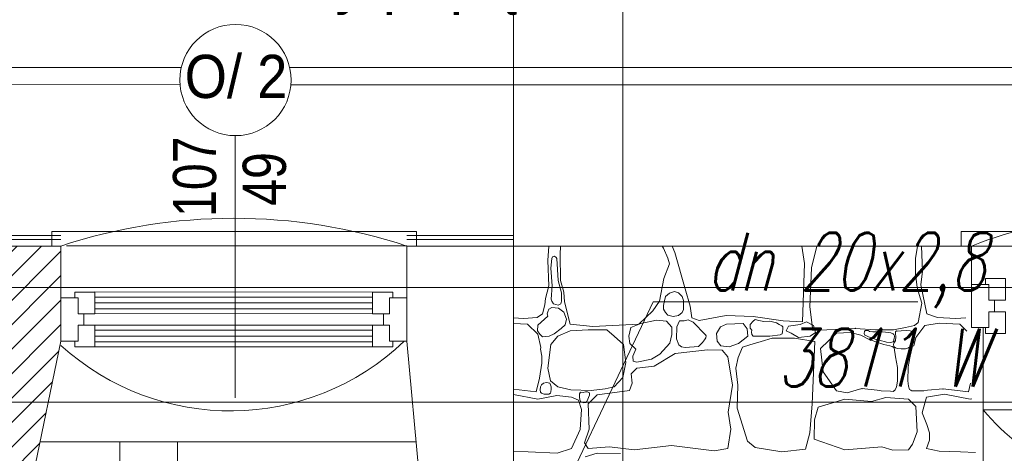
# Model space of a CAD drawing. Header units: millimetres. Extents: x -573548 to 674770, y -210017 to -47794.
# Tile 100 of 234: x 92704 to 96121, y -93597 to -92092. Entities that reach past the tile are written whole.
import ezdxf
from ezdxf import colors
from ezdxf.entities.mleader import LeaderData, LeaderLine
from ezdxf.enums import TextEntityAlignment as Align
from ezdxf.math import Vec2, Vec3

# ---------------------------------------------------------------- set-up
doc = ezdxf.new("R2010")
doc.units = ezdxf.units.MM
for name, color, linetype, lineweight in [('A.02 RZUT PIWNICY_is$0$_HATCH_Nr_pióra__18', 8, 'Continuous', 9), ('A.02 RZUT PIWNICY_is$0$detalokna_Nr_pióra__2', 8, 'Continuous', 9), ('A.02 RZUT PIWNICY_is$0$detalokna_Nr_pióra__8', 8, 'Continuous', 9), ('A.02 RZUT PIWNICY_is$0$HATCH_Nr_pióra__18', 8, 'Continuous', 9), ('A.02 RZUT PIWNICY_is$0$linia nadproza_Nr_pióra__1', 8, 'Continuous', 9), ('A.02 RZUT PIWNICY_is$0$Nowe_A-OKNA-OPIS_Nr_pióra__59', 8, 'Continuous', 9), ('A.02 RZUT PIWNICY_is$0$Nowe_A_okno_Nr_pióra__59', 8, 'Continuous', 9), ('A.02 RZUT PIWNICY_is$0$OBRYS PARTERU#1_Nr_pióra__1', 8, 'Continuous', 9), ('A.02 RZUT PIWNICY_is$0$opaska_Nr_pióra__1', 8, 'Continuous', 9), ('A.02 RZUT PIWNICY_is$0$opisy inne_Nr_pióra__1', 8, 'Continuous', 9), ('A.02 RZUT PIWNICY_is$0$opisy inne_Nr_pióra__10', 8, 'Continuous', 9), ('A.02 RZUT PIWNICY_is$0$opisy inne_Nr_pióra__250', 8, 'Continuous', 9), ('A.02 RZUT PIWNICY_is$0$strop_cieniej_Nr_pióra__1', 8, 'Continuous', 9), ('A.02 RZUT PIWNICY_is$0$strop_Nr_pióra__1', 8, 'Continuous', 9), ('A.02 RZUT PIWNICY_is$0$Structural - Bearing_Nr_pióra__21', 8, 'Continuous', 9), ('A.02 RZUT PIWNICY_is$0$Structural - Grid', 8, 'Continuous', 9), ('A.02 RZUT PIWNICY_is$0$Structural - Grid_Nr_pióra__17', 8, 'Continuous', 9), ('GB - OPISY', 7, 'Continuous', 13)]:
    doc.layers.add(name, color=color, linetype=linetype, lineweight=lineweight)
doc.styles.add('A.02 RZUT PIWNICY_is$0$STYL_AUTOMATYCZNY_1', font='arial.ttf')
doc.styles.add('A.02 RZUT PIWNICY_is$0$STYL_AUTOMATYCZNY_4', font='arial.ttf', dxfattribs={"width": 0.8})
doc.styles.add('A.02 RZUT PIWNICY_is$0$STYL_AUTOMATYCZNY_6', font='arial.ttf', dxfattribs={"width": 0.9})
doc.styles.add('JOLA_S', font='romans.shx', dxfattribs={"width": 0.7, "oblique": 15})

# ---------------------------------------------------------------- blocks, each defined once
blk = doc.blocks.new('*X48648')
at = {"layer": 'A.02 RZUT PIWNICY_is$0$_HATCH_Nr_pióra__18'}
for p, q in [((95106.7, -92927.9), (95109.9, -92877.8)), ((95150.9, -92877.8), (95149.3, -92907.6)), ((95508.4, -92885.8), (95503.2, -92877.8)), ((95522.8, -92919.6), (95508.4, -92885.8)), ((95538.2, -92877.8), (95547.4, -92900.6)), ((95998, -92938.2), (95988.7, -92877.8)), ((96040.2, -92877.8), (96022.4, -92953.8)), ((96383, -92921.3), (96389.9, -92877.8)), ((96403.5, -92877.8), (96406.9, -92965.4)), ((95120.4, -92921.3), (95117.3, -92954.9)), ((95123.5, -92915.4), (95120.4, -92921.3)), ((95130.1, -92913.1), (95123.5, -92915.4)), ((95136.4, -92917.3), (95130.1, -92913.1)), ((95138.1, -92921.3), (95136.4, -92917.3)), ((95143.4, -92997), (95138.1, -92921.3)), ((95149.3, -92907.6), (95151.3, -92998)), ((95528.6, -92939.4), (95522.8, -92919.6)), ((95547.4, -92900.6), (95583.1, -93026.9)), ((96382.1, -92975.5), (96383, -92921.3)), ((95110, -93015.4), (95106.7, -92927.9)), ((95117.3, -92954.9), (95121.9, -93015.7)), ((95509.6, -92990.2), (95528.6, -92939.4)), ((95990.1, -93140.9), (95998, -92938.2)), ((96022.4, -92953.8), (96015.9, -93089.4)), ((95493.9, -93069.5), (95509.6, -92990.2)), ((96388.5, -93020.8), (96382.1, -92975.5)), ((96406.9, -92965.4), (96401.2, -93012.9)), ((95098.9, -93060.4), (95110, -93015.4)), ((95121.9, -93015.7), (95118.3, -93061.7)), ((95154.7, -93040.4), (95143.4, -92997)), ((95151.3, -92998), (95162.5, -93037.7)), ((96395.5, -93046.1), (96388.5, -93020.8)), ((96401.2, -93012.9), (96422.2, -93112.8)), ((95154.5, -93069.5), (95154.7, -93040.4)), ((95162.5, -93037.7), (95164.5, -93071.9)), ((95514.8, -93053), (95510.1, -93072.5)), ((95529.4, -93041.1), (95514.8, -93053)), ((95546.4, -93036.2), (95529.4, -93041.1)), ((95560.2, -93040.4), (95546.4, -93036.2)), ((95573.5, -93053), (95560.2, -93040.4)), ((95577.3, -93067.4), (95573.5, -93053)), ((95583.1, -93026.9), (95600.4, -93086.4)), ((96404.4, -93076.1), (96395.5, -93046.1)), ((95088.2, -93112.8), (95096.8, -93081.8)), ((95096.8, -93081.8), (95098.9, -93060.4)), ((95120.4, -93090.7), (95110.3, -93097.2)), ((95118.3, -93061.7), (95120.4, -93069.5)), ((95120.4, -93069.5), (95126.5, -93078)), ((95132.7, -93092.2), (95120.4, -93090.7)), ((95126.5, -93078), (95143.1, -93083.2)), ((95144.4, -93094), (95132.7, -93092.2)), ((95143.1, -93083.2), (95151.6, -93078.8)), ((95162.8, -93107.9), (95144.4, -93094)), ((95151.6, -93078.8), (95154.5, -93069.5)), ((95164.5, -93071.9), (95184.3, -93149.1)), ((95471.6, -93102.9), (95493.9, -93069.5)), ((95508.2, -93084.6), (95508, -93097.1)), ((95510.1, -93072.5), (95508.2, -93084.6)), ((95577.8, -93083), (95577.3, -93067.4)), ((95577.9, -93098), (95577.8, -93083)), ((95600.4, -93086.4), (95606.2, -93127.3)), ((96015.9, -93089.4), (96025.9, -93171.1)), ((96391.5, -93143.4), (96404.4, -93076.1)), ((94987.3, -93127.3), (95022.1, -93129.3)), ((95022.1, -93129.3), (95070, -93125.6)), ((95070, -93125.6), (95088.2, -93112.8)), ((95107.3, -93121.5), (95072.7, -93152.2)), ((95107.3, -93106.2), (95105, -93113.3)), ((95105, -93113.3), (95107.3, -93121.5)), ((95110.3, -93097.2), (95107.3, -93106.2)), ((95171.7, -93131.2), (95162.8, -93107.9)), ((95422.4, -93149.1), (95471.6, -93102.9)), ((95508, -93097.1), (95514.8, -93108.3)), ((95514.8, -93108.3), (95523.5, -93117.6)), ((95523.5, -93117.6), (95542.1, -93122.2)), ((95542.1, -93122.2), (95559.8, -93118.8)), ((95559.8, -93118.8), (95573.5, -93108.3)), ((95573.5, -93108.3), (95577.9, -93098)), ((95606.2, -93127.3), (95632.2, -93135.9)), ((95632.2, -93135.9), (95726.3, -93118.6)), ((95726.3, -93118.6), (95820, -93121.9)), ((95820, -93121.9), (95923.7, -93137.6)), ((96422.2, -93112.8), (96459.4, -93125.6)), ((96459.4, -93125.6), (96522.1, -93129.3)), ((96522.1, -93129.3), (96557.7, -93126.6)), ((94987.3, -93146.8), (95037, -93149.1)), ((95037, -93149.1), (95071.9, -93184.2)), ((95072.7, -93152.2), (95071.7, -93172.6)), ((95153.7, -93164.3), (95167, -93151.3)), ((95167, -93151.3), (95171.7, -93131.2)), ((95184.3, -93149.1), (95263.2, -93157.4)), ((95263.2, -93157.4), (95422.4, -93149.1)), ((95394.9, -93160.7), (95388.6, -93190.6)), ((95429.1, -93147.1), (95394.9, -93160.7)), ((95484, -93135.5), (95429.1, -93147.1)), ((95519.1, -93138.4), (95484, -93135.5)), ((95537.7, -93159.9), (95519.1, -93138.4)), ((95537.3, -93184.6), (95537.7, -93159.9)), ((95554.4, -93157.8), (95553.8, -93200.3)), ((95563.7, -93137.1), (95554.4, -93157.8)), ((95579.9, -93137.7), (95563.7, -93137.1)), ((95594.3, -93134), (95579.9, -93137.7)), ((95611.6, -93142.5), (95594.3, -93134)), ((95654.5, -93185.5), (95611.6, -93142.5)), ((95705.7, -93158.6), (95691.9, -93181)), ((95727.2, -93149.5), (95705.7, -93158.6)), ((95785, -93147.1), (95727.2, -93149.5)), ((95798.6, -93164.8), (95785, -93147.1)), ((95820, -93138.8), (95808.5, -93150.7)), ((95808.5, -93150.7), (95809.5, -93162.6)), ((95826, -93133.2), (95820, -93138.8)), ((95839, -93136.2), (95826, -93133.2)), ((95856.8, -93139.2), (95839, -93136.2)), ((95877, -93138.8), (95856.8, -93139.2)), ((95899.9, -93144.9), (95877, -93138.8)), ((95909.7, -93150.3), (95899.9, -93144.9)), ((95919, -93154.9), (95909.7, -93150.3)), ((95922.5, -93158.7), (95919, -93154.9)), ((95922.6, -93167.3), (95922.5, -93158.7)), ((95923.7, -93137.6), (95990.1, -93140.9)), ((95934.3, -93172.6), (95942.1, -93156.3)), ((95942.1, -93156.3), (95982.4, -93150.3)), ((95982.4, -93150.3), (96004.1, -93141.3)), ((96004.1, -93141.3), (96028.2, -93153.3)), ((96028.2, -93153.3), (96036, -93178)), ((96306.8, -93168.9), (96348.5, -93160.6)), ((96348.5, -93160.6), (96378.8, -93153.4)), ((96378.8, -93153.4), (96391.5, -93143.4)), ((96383.7, -93194.8), (96415.2, -93153.7)), ((96415.2, -93153.7), (96465.1, -93145.8)), ((96465.1, -93145.8), (96537, -93149.1)), ((96537, -93149.1), (96561, -93173.3)), ((95071.7, -93172.6), (95078.8, -93183.6)), ((95071.9, -93184.2), (95082.6, -93229.8)), ((95078.8, -93183.6), (95088.8, -93193)), ((95088.8, -93193), (95111.7, -93191.2)), ((95111.7, -93191.2), (95129.3, -93183.1)), ((95142.2, -93191.2), (95117.1, -93219.7)), ((95129.3, -93183.1), (95153.7, -93164.3)), ((95184.3, -93171.8), (95142.2, -93191.2)), ((95247.1, -93168.5), (95184.3, -93171.8)), ((95311.5, -93168.9), (95247.1, -93168.5)), ((95337.1, -93191.2), (95311.5, -93168.9)), ((95369.3, -93220.1), (95337.1, -93191.2)), ((95388.6, -93190.6), (95392, -93215.6)), ((95530.1, -93215.3), (95537.3, -93184.6)), ((95656.1, -93189.8), (95654.5, -93185.5)), ((95655.1, -93196.9), (95656.1, -93189.8)), ((95691.9, -93181), (95694.6, -93207.7)), ((95768.9, -93216.4), (95800.9, -93190.8)), ((95800.9, -93190.8), (95798.6, -93164.8)), ((95809.5, -93162.6), (95814.3, -93169.6)), ((95814.3, -93169.6), (95814.1, -93176.8)), ((95814.1, -93176.8), (95815, -93185.3)), ((95815, -93185.3), (95820, -93190.8)), ((95820, -93190.8), (95877, -93190.8)), ((95877, -93190.8), (95913.3, -93186.4)), ((95913.3, -93186.4), (95919.8, -93182)), ((95919.8, -93182), (95921.7, -93173.9)), ((95921.7, -93173.9), (95922.6, -93167.3)), ((95951.7, -93179.8), (95934.3, -93172.6)), ((95977, -93195.4), (95951.7, -93179.8)), ((96017.3, -93190.6), (95977, -93195.4)), ((96036, -93178), (96017.3, -93190.6)), ((96025.9, -93171.1), (96173.7, -93163.7)), ((96108.2, -93180.3), (96052.7, -93233.1)), ((96156.8, -93177.6), (96108.2, -93180.3)), ((96193.1, -93187.4), (96156.8, -93177.6)), ((96173.7, -93163.7), (96244, -93168.9)), ((96221.7, -93202.1), (96193.1, -93187.4)), ((96205.4, -93174.5), (96204.3, -93181.1)), ((96204.3, -93181.1), (96207.1, -93187.4)), ((96208.3, -93171.2), (96205.4, -93174.5)), ((96207.1, -93187.4), (96225.1, -93194.9)), ((96214.3, -93170.6), (96208.3, -93171.2)), ((96218.6, -93171.5), (96214.3, -93170.6)), ((96221.9, -93173), (96218.6, -93171.5)), ((96223.6, -93174.9), (96221.9, -93173)), ((96234.4, -93175.8), (96223.6, -93174.9)), ((96225.1, -93194.9), (96250.1, -93203)), ((96267.6, -93175.7), (96234.4, -93175.8)), ((96244, -93168.9), (96306.8, -93168.9)), ((96288.8, -93177.7), (96267.6, -93175.7)), ((96297.2, -93179), (96288.8, -93177.7)), ((96304.9, -93182.7), (96297.2, -93179)), ((96307.9, -93185.4), (96304.9, -93182.7)), ((96309.8, -93189.1), (96307.9, -93185.4)), ((96308.9, -93197.7), (96309.3, -93193.4)), ((96309.3, -93193.4), (96309.8, -93189.1)), ((96313.3, -93175.7), (96312.9, -93182)), ((96312.9, -93182), (96314.8, -93192.1)), ((96316.4, -93172.7), (96313.3, -93175.7)), ((96314.8, -93192.1), (96313.8, -93207)), ((96320.1, -93173.1), (96316.4, -93172.7)), ((96333.4, -93172.2), (96320.1, -93173.1)), ((96352, -93171.3), (96333.4, -93172.2)), ((96364.2, -93172.5), (96352, -93171.3)), ((96373.3, -93175.7), (96364.2, -93172.5)), ((96377.3, -93176.2), (96373.3, -93175.7)), ((96376, -93212.3), (96378.7, -93195.7)), ((96379.3, -93180.7), (96377.3, -93176.2)), ((96377.4, -93224.6), (96383.7, -93194.8)), ((96378.7, -93195.7), (96379.3, -93180.7)), ((95082.6, -93229.8), (95081.8, -93236.1)), ((95117.1, -93219.7), (95107.1, -93301.9)), ((95377.9, -93281.6), (95369.3, -93220.1)), ((95392, -93215.6), (95412.6, -93235.8)), ((95496, -93253.2), (95530.1, -93215.3)), ((95553.8, -93200.3), (95561.3, -93221.2)), ((95561.3, -93221.2), (95570.9, -93228.1)), ((95570.9, -93228.1), (95583.9, -93230.5)), ((95583.9, -93230.5), (95630.2, -93226)), ((95630.2, -93226), (95636.5, -93219)), ((95636.4, -93219.3), (95643.4, -93213.1)), ((95643.4, -93213.1), (95650.3, -93203.8)), ((95650.3, -93203.8), (95655.1, -93196.9)), ((95694.6, -93207.7), (95707.8, -93224.7)), ((95707.8, -93224.7), (95736.2, -93227.6)), ((95736.2, -93227.6), (95768.9, -93216.4)), ((95782, -93228.7), (95766.9, -93264.5)), ((95807.7, -93221), (95782, -93228.7)), ((95847.7, -93209.4), (95807.7, -93221)), ((95885.7, -93197.8), (95847.7, -93209.4)), ((95924.1, -93197.8), (95885.7, -93197.8)), ((95962.5, -93197.8), (95924.1, -93197.8)), ((96033.4, -93209.6), (95962.5, -93197.8)), ((96024, -93425.6), (96033.4, -93209.6)), ((96255, -93213.5), (96221.7, -93202.1)), ((96250.1, -93203), (96265.2, -93207.1)), ((96273.3, -93219.1), (96255, -93213.5)), ((96265.2, -93207.1), (96274.7, -93208.7)), ((96293.1, -93224.4), (96273.3, -93219.1)), ((96274.7, -93208.7), (96282.4, -93211.2)), ((96282.4, -93211.2), (96294.9, -93212.3)), ((96301.6, -93226), (96293.1, -93224.4)), ((96294.9, -93212.3), (96300.6, -93211.9)), ((96300.6, -93211.9), (96304.9, -93209.8)), ((96308.2, -93231.4), (96301.6, -93226)), ((96304.9, -93209.8), (96307, -93207.1)), ((96309, -93212.7), (96306.3, -93219.4)), ((96306.3, -93219.4), (96307.7, -93226.5)), ((96307, -93207.1), (96307.8, -93203.4)), ((96307.7, -93226.5), (96313.3, -93231.4)), ((96307.8, -93203.4), (96308.9, -93197.7)), ((96313.8, -93207), (96309, -93212.7)), ((96358, -93231.4), (96372, -93220.5)), ((96364.6, -93260.4), (96370.6, -93229.8)), ((96370.6, -93229.8), (96372.4, -93225.1)), ((96372, -93220.5), (96376, -93212.3)), ((96372.4, -93225.1), (96377.4, -93224.6)), ((95081.8, -93236.1), (95085.8, -93259.6)), ((95085.8, -93259.6), (95086.1, -93284.3)), ((95412.6, -93235.8), (95402.3, -93260.2)), ((95402.3, -93260.2), (95402.7, -93277.5)), ((95466.3, -93270.1), (95496, -93253.2)), ((95548.4, -93250.7), (95476.2, -93294.4)), ((95660.7, -93238.3), (95548.4, -93250.7)), ((95712.3, -93239.1), (95660.7, -93238.3)), ((95731.3, -93262.1), (95712.3, -93239.1)), ((95747.4, -93360.5), (95731.3, -93262.1)), ((95766.9, -93264.5), (95759.4, -93302.2)), ((96052.7, -93233.1), (96062.5, -93314.9)), ((96313.3, -93262.1), (96308.2, -93231.4)), ((96313.3, -93231.4), (96320.7, -93233.6)), ((96320, -93298.9), (96313.3, -93262.1)), ((96320.7, -93233.6), (96332.4, -93234.8)), ((96332.4, -93234.8), (96347.8, -93234.5)), ((96347.8, -93234.5), (96358, -93231.4)), ((96357, -93297), (96364.6, -93260.4)), ((95086.1, -93284.3), (95078.5, -93335.9)), ((95366.8, -93334.1), (95377.9, -93281.6)), ((95402.7, -93277.5), (95415.9, -93281.2)), ((95415.9, -93281.2), (95466.3, -93270.1)), ((95476.2, -93294.4), (95415.9, -93301.5)), ((96320, -93347), (96320, -93298.9)), ((96355.7, -93345.1), (96357, -93297)), ((95107.1, -93301.9), (95115.8, -93346)), ((95415.9, -93301.5), (95396.5, -93321.3)), ((95396.5, -93321.3), (95399.4, -93353.5)), ((95759.4, -93302.2), (95765.9, -93360.2)), ((96062.5, -93314.9), (96108.2, -93380.3)), ((95078.5, -93335.9), (95066.5, -93384.1)), ((95081, -93366.5), (95080.2, -93377.1)), ((95084.9, -93359.7), (95081, -93366.5)), ((95091.4, -93353.7), (95084.9, -93359.7)), ((95102.5, -93351.2), (95091.4, -93353.7)), ((95113.6, -93353.8), (95102.5, -93351.2)), ((95115.8, -93359.7), (95113.6, -93353.8)), ((95115.8, -93346), (95142.2, -93366.3)), ((95118.4, -93366), (95115.8, -93359.7)), ((95118.7, -93374.9), (95118.4, -93366)), ((95142.2, -93366.3), (95187.2, -93377)), ((95306.1, -93373.3), (95337.1, -93366.3)), ((95337.1, -93366.3), (95366.8, -93334.1)), ((95399.4, -93353.5), (95389.9, -93379.5)), ((95732.9, -93454.6), (95747.4, -93360.5)), ((95765.9, -93360.2), (95764.3, -93441)), ((96312.4, -93377), (96316.5, -93366.5)), ((96316.5, -93366.5), (96320, -93347)), ((96358.6, -93364.6), (96355.7, -93345.1)), ((96362.4, -93375.2), (96358.6, -93364.6)), ((96574, -93353.9), (96566.5, -93384.1)), ((95066.5, -93384.1), (94987.3, -93375.1)), ((94987.3, -93393), (95072.5, -93409.6)), ((95072.5, -93409.6), (95138.1, -93396)), ((95080.2, -93377.1), (95081.7, -93385.3)), ((95081.7, -93385.3), (95084.9, -93389)), ((95084.9, -93389), (95093.7, -93392)), ((95093.7, -93392), (95104.2, -93392.1)), ((95104.2, -93392.1), (95111, -93391.5)), ((95111, -93391.5), (95115.8, -93389)), ((95115.8, -93389), (95117.4, -93383.4)), ((95117.4, -93383.4), (95118.7, -93374.9)), ((95138.1, -93396), (95188.9, -93402.2)), ((95187.2, -93377), (95257, -93379.1)), ((95220.8, -93385.3), (95216.9, -93391)), ((95216.9, -93391), (95217.4, -93402.1)), ((95229.7, -93386), (95220.8, -93385.3)), ((95238.1, -93384.2), (95229.7, -93386)), ((95245, -93384.4), (95238.1, -93384.2)), ((95242, -93417), (95251.7, -93395.5)), ((95247.1, -93385.3), (95245, -93384.4)), ((95250.5, -93385.8), (95247.1, -93385.3)), ((95278.5, -93394.7), (95247.1, -93425.3)), ((95251.5, -93389.8), (95250.5, -93385.8)), ((95251.7, -93395.5), (95251.5, -93389.8)), ((95257, -93379.1), (95306.1, -93373.3)), ((95389.9, -93379.5), (95278.5, -93394.7)), ((96108.2, -93380.3), (96145.2, -93387.3)), ((96145.2, -93387.3), (96196.7, -93372.6)), ((96196.7, -93372.6), (96249.9, -93378.5)), ((96249.9, -93378.5), (96263.2, -93380.9)), ((96263.2, -93380.9), (96296.3, -93381.5)), ((96296.3, -93381.5), (96304.9, -93382.5)), ((96304.9, -93382.5), (96308.2, -93380.3)), ((96308.2, -93380.3), (96312.4, -93377)), ((96366.5, -93378.6), (96362.4, -93375.2)), ((96369.8, -93380.9), (96366.5, -93378.6)), ((96378.4, -93380.2), (96369.8, -93380.9)), ((96411.5, -93380.5), (96378.4, -93380.2)), ((96424.8, -93378.5), (96411.5, -93380.5)), ((96421, -93402.2), (96483.3, -93392.3)), ((96478.2, -93374), (96424.8, -93378.5)), ((96566.5, -93384.1), (96478.2, -93374)), ((96483.3, -93392.3), (96572.5, -93409.6)), ((95188.9, -93402.2), (95213.2, -93413.3)), ((95213.2, -93413.3), (95224, -93445.1)), ((95217.4, -93402.1), (95218.2, -93410.9)), ((95218.2, -93410.9), (95220.8, -93417)), ((95220.8, -93417), (95225.2, -93420.2)), ((95225.2, -93420.2), (95232.1, -93421.6)), ((95232.1, -93421.6), (95238.3, -93420.7)), ((95238.3, -93420.7), (95242, -93417)), ((95247.1, -93425.3), (95250.8, -93513.6)), ((96016.2, -93525.9), (96024, -93425.6)), ((96136.9, -93409.6), (96044.4, -93437.3)), ((96230.3, -93417.5), (96136.9, -93409.6)), ((96279.4, -93403.8), (96230.3, -93417.5)), ((96358.7, -93409.6), (96279.4, -93403.8)), ((96383.4, -93434.4), (96358.7, -93409.6)), ((96388.8, -93523.1), (96383.4, -93434.4)), ((96405.7, -93456.7), (96421, -93402.2)), ((96572.5, -93409.6), (96577.9, -93408.5)), ((95224, -93445.1), (95218.6, -93514.5)), ((95741.6, -93513.6), (95732.9, -93454.6)), ((95764.3, -93441), (95800.2, -93555.3)), ((96044.4, -93437.3), (96031.9, -93481.4)), ((96422.2, -93496.7), (96405.7, -93456.7)), ((96031.9, -93481.4), (96031.1, -93548.6)), ((96430.9, -93526), (96422.2, -93496.7)), ((95218.6, -93514.5), (95188.9, -93580.1)), ((95250.8, -93513.6), (95234.3, -93560.7)), ((95731.3, -93580.1), (95741.6, -93513.6)), ((96000.6, -93582.7), (96016.2, -93525.9)), ((96371.8, -93565.6), (96388.8, -93523.1)), ((96431.3, -93551.6), (96430.9, -93526)), ((95234.3, -93560.7), (95247.1, -93580.1)), ((95406, -93585.5), (95536.5, -93570.6)), ((95536.5, -93570.6), (95684.2, -93588.3)), ((95800.2, -93555.3), (95825.8, -93576.8)), ((96031.1, -93548.6), (96136.9, -93585.5)), ((96358.7, -93585.5), (96371.8, -93565.6)), ((96421, -93580.1), (96431.3, -93551.6)), ((95039, -93592.5), (94987.3, -93590.5)), ((95138.9, -93596.6), (95039, -93592.5)), ((95188.9, -93580.1), (95138.9, -93596.6)), ((95277.6, -93596.6), (95236.4, -93609.4)), ((95247.1, -93580.1), (95321, -93574.7)), ((95359.4, -93597.8), (95277.6, -93596.6)), ((95321, -93574.7), (95406, -93585.5)), ((95684.2, -93588.3), (95731.3, -93580.1)), ((95825.8, -93576.8), (95919.1, -93592.5)), ((95919.1, -93592.5), (96000.6, -93582.7)), ((96136.9, -93585.5), (96265.3, -93574.3)), ((96265.3, -93574.3), (96303.7, -93586.7)), ((96303.7, -93586.7), (96358.7, -93585.5)), ((96465.1, -93589.6), (96421, -93580.1)), ((96539, -93592.5), (96465.1, -93589.6)), ((96591.2, -93594.6), (96539, -93592.5))]:
    blk.add_line(p, q, dxfattribs=at)
for p in [(96173.7, -93163.7), (96196.7, -93372.6), (96308.2, -93380.3), (96308.2, -93380.3), (96366.5, -93378.6), (96366.5, -93378.6), (96478.2, -93374)]:
    blk.add_point(p, dxfattribs=at)
blk = doc.blocks.new('A.02 RZUT PIWNICY_is$0$Wypełnienie_27_1')
at = {"layer": 'A.02 RZUT PIWNICY_is$0$_HATCH_Nr_pióra__18'}
blk.add_blockref('*X48648', (0, 0), dxfattribs=at)
blk = doc.blocks.new('A.02 RZUT PIWNICY_is$0$Standardowy znacznik osi')
at = {"layer": 'A.02 RZUT PIWNICY_is$0$Structural - Grid_Nr_pióra__17'}
blk.add_line((1000, 0), (17855.4, 0), dxfattribs=at)
at = {"layer": 'A.02 RZUT PIWNICY_is$0$Structural - Grid_Nr_pióra__17', "style": 'A.02 RZUT PIWNICY_is$0$STYL_AUTOMATYCZNY_1'}
for tag, p in [('AC_MarkerText_1_0', (5, -80)), ('AC_MarkerText_1_1', (19360.4, -80))]:
    blk.add_attdef(tag, text='', height=350, rotation=270, dxfattribs=at).set_placement(p, align=Align.TOP_CENTER)
blk = doc.blocks.new('A.02 RZUT PIWNICY_is$0$Standardowy znacznik osi_3')
at = {"layer": 'A.02 RZUT PIWNICY_is$0$Structural - Grid_Nr_pióra__17'}
blk.add_line((2962.2, 0), (40906.6, 0), dxfattribs=at)
at = {"layer": 'A.02 RZUT PIWNICY_is$0$Structural - Grid_Nr_pióra__17', "style": 'A.02 RZUT PIWNICY_is$0$STYL_AUTOMATYCZNY_1'}
for tag, p in [('AC_MarkerText_1_0', (-250, -335)), ('AC_MarkerText_1_1', (44118.7, -335))]:
    blk.add_attdef(tag, text='', height=350, rotation=180, dxfattribs=at).set_placement(p, align=Align.TOP_CENTER)
blk = doc.blocks.new('A.02 RZUT PIWNICY_is')
at = {"layer": 'A.02 RZUT PIWNICY_is$0$HATCH_Nr_pióra__18'}
h = blk.add_hatch(dxfattribs=at)
h.set_pattern_fill('Common_Brick_0001', color=256, style=0, pattern_type=2)
h.set_pattern_definition([(45, (0, 0), (-42.426407, 42.426407), [])])
h.paths.add_polyline_path([(93417.3, -92877.8), (91597.3, -92877.8), (91597.3, -93022.2), (91597.3, -93057.8), (91597.3, -93207.8), (91722.4, -93907.1), (91721.7, -93907.1), (91722.4, -93907.8), (92536, -93907.8), (93272.4, -93907.8), (93417.3, -93207.8), (93417.3, -93022.2)])
at = {"layer": 'A.02 RZUT PIWNICY_is$0$detalokna_Nr_pióra__2'}
for points in [[(93385.5, -92877.7), (93385.5, -92827.7), (94650.8, -92827.7), (94650.8, -92877.7)], [(96541, -92877.7), (96541, -92827.7), (97536.4, -92827.7), (97536.4, -92877.7)]]:
    blk.add_lwpolyline(points, dxfattribs=at)
at = {"layer": 'A.02 RZUT PIWNICY_is$0$detalokna_Nr_pióra__8'}
for p, q in [((94617.3, -92877.7), (93437.3, -92877.7)), ((96577.3, -92877.8), (97507.3, -92877.8))]:
    blk.add_line(p, q, dxfattribs=at)
at = {"layer": 'A.02 RZUT PIWNICY_is$0$linia nadproza_Nr_pióra__1'}
for p, q in [((96617.3, -93446.2), (97507.3, -93446.2)), ((93344.8, -93557.8), (94649.8, -93557.8))]:
    blk.add_line(p, q, dxfattribs=at)
at = {"layer": 'A.02 RZUT PIWNICY_is$0$Nowe_A-OKNA-OPIS_Nr_pióra__59'}
blk.add_line((94022.2, -93404.8), (94022.2, -92494.7), dxfattribs=at)
blk.add_circle((94023.2, -92301.7), 193, dxfattribs=at)
at = {"layer": 'A.02 RZUT PIWNICY_is$0$Nowe_A_okno_Nr_pióra__59'}
for points in [[(96695.4, -92990.9), (96695.4, -93065.9), (96637.3, -93065.9), (96637.3, -93010.9), (96625.5, -93010.9), (96625.5, -92990.9)], [(96577.3, -93160.9), (96577.3, -93010.9), (96637.3, -93010.9), (96637.3, -93065.9), (96657.2, -93065.9), (96657.2, -93105.9), (96637.3, -93105.9), (96637.3, -93160.9)], [(93417.3, -93207.8), (93417.3, -93057.8), (93477.3, -93057.8), (93477.3, -93112.8), (93497.2, -93112.8), (93497.2, -93152.8), (93477.3, -93152.8), (93477.3, -93207.8)], [(93535.4, -93037.8), (93535.4, -93112.8), (93477.3, -93112.8), (93477.3, -93057.8), (93465.5, -93057.8), (93465.5, -93037.8)], [(94499.1, -93037.8), (94499.1, -93112.8), (94557.3, -93112.8), (94557.3, -93057.8), (94569.1, -93057.8), (94569.1, -93037.8)], [(94617.3, -93207.8), (94617.3, -93057.8), (94557.3, -93057.8), (94557.3, -93112.8), (94537.3, -93112.8), (94537.3, -93152.8), (94557.3, -93152.8), (94557.3, -93207.8)], [(96695.4, -93180.9), (96695.4, -93105.9), (96637.3, -93105.9), (96637.3, -93160.9), (96625.5, -93160.9), (96625.5, -93180.9)], [(93535.4, -93227.8), (93535.4, -93152.8), (93477.3, -93152.8), (93477.3, -93207.8), (93465.5, -93207.8), (93465.5, -93227.8)], [(94499.1, -93227.8), (94499.1, -93152.8), (94557.3, -93152.8), (94557.3, -93207.8), (94569.1, -93207.8), (94569.1, -93227.8)]]:
    blk.add_lwpolyline(points, close=True, dxfattribs=at)
for points in [[(94499.1, -93037.8), (93535.4, -93037.3)], [(93535.4, -93055.3), (94499.1, -93055.3)], [(93535.4, -93075.3), (94499.1, -93075.3)], [(93535.4, -93095.3), (94499.1, -93095.3)], [(93535.4, -93112.3), (94499.1, -93112.8)], [(93535.4, -93152.3), (94499.1, -93152.8)], [(93535.4, -93170.3), (94499.1, -93170.3)], [(93535.4, -93190.3), (94499.1, -93190.3)], [(93535.4, -93210.3), (94499.1, -93210.3)], [(94499.1, -93227.8), (93535.4, -93227.3)]]:
    blk.add_lwpolyline(points, dxfattribs=at)
at = {"layer": 'A.02 RZUT PIWNICY_is$0$OBRYS PARTERU#1_Nr_pióra__1'}
blk.add_lwpolyline([(87547.3, -93022.2), (87547.3, -93622.2), (80856, -93622.2), (80856, -97482.2), (80306.7, -97482.2), (80306.7, -101132.2), (82397.3, -101132.2), (82397.3, -105082.2), (87537.3, -105082.2), (87537.3, -105471.8), (106939.7, -105472.5), (118516.4, -105372.5), (118516.4, -93022.2)], close=True, dxfattribs=at)
at = {"layer": 'A.02 RZUT PIWNICY_is$0$opaska_Nr_pióra__1'}
for points in [[(93835.3, -92257.8), (91209.1, -92257.8), (91191.4, -92257.8)], [(96855.4, -92257.8), (94211.2, -92257.8)], [(93830.9, -92317.4), (91195.9, -92317.8)], [(96851, -92317.8), (94215.6, -92317.8)]]:
    blk.add_lwpolyline(points, dxfattribs=at)
at = {"layer": 'A.02 RZUT PIWNICY_is$0$opisy inne_Nr_pióra__1'}
blk.add_line((94987.3, -93857.9), (94987.3, -91651.1), dxfattribs=at)
at = {"layer": 'A.02 RZUT PIWNICY_is$0$opisy inne_Nr_pióra__10'}
for p, q in [((93417.3, -92855.6), (91597.3, -92855.6)), ((94987.3, -92855.6), (94617.3, -92855.6))]:
    blk.add_line(p, q, dxfattribs=at)
at = {"layer": 'A.02 RZUT PIWNICY_is$0$opisy inne_Nr_pióra__250'}
for p, q in [((93417.3, -92841.8), (91597.3, -92841.8)), ((94987.3, -92841.8), (94617.3, -92841.8))]:
    blk.add_line(p, q, dxfattribs=at)
at = {"layer": 'A.02 RZUT PIWNICY_is$0$strop_cieniej_Nr_pióra__1'}
for p, q in [((93622.4, -98148.1), (93622.4, -93557.8)), ((93822.4, -98148.1), (93822.4, -93557.8))]:
    blk.add_line(p, q, dxfattribs=at)
at = {"layer": 'A.02 RZUT PIWNICY_is$0$strop_Nr_pióra__1'}
for centre, radius, start, end in [((94017.3, -94699.6), 1918.1, 71.7709, 108.2291), ((97042.3, -94013.6), 1227.3, 67.7348, 112.2652), ((94005.2, -92575.4), 874.4, 227.7428, 313.6766), ((97222.3, -92940.8), 788.4, 219.8775, 320.1225)]:
    blk.add_arc(centre, radius, start, end, dxfattribs=at)
at = {"layer": 'A.02 RZUT PIWNICY_is$0$Structural - Bearing_Nr_pióra__21'}
for p, q in [((93417.3, -92877.8), (91597.3, -92877.8)), ((93417.3, -93207.8), (93417.3, -92877.8)), ((94617.3, -93207.8), (94617.3, -92877.8)), ((96577.3, -92877.8), (94617.3, -92877.8)), ((96577.3, -93146.2), (96577.3, -92877.8)), ((96617.3, -93160.9), (96577.3, -93160.9)), ((96617.3, -93958.2), (96617.3, -93160.9)), ((93417.3, -93207.8), (93272.4, -93907.8)), ((94617.3, -93207.8), (94682.4, -93907.8))]:
    blk.add_line(p, q, dxfattribs=at)
at = {"layer": 'A.02 RZUT PIWNICY_is$0$_HATCH_Nr_pióra__18'}
blk.add_blockref('A.02 RZUT PIWNICY_is$0$Wypełnienie_27_1', (0, 0), dxfattribs=at)
at = {"layer": 'A.02 RZUT PIWNICY_is$0$Structural - Grid', "zscale": 1000}
for name, p, rotation in [('A.02 RZUT PIWNICY_is$0$Standardowy znacznik osi', (95367.3, -108395.1), 90), ('A.02 RZUT PIWNICY_is$0$Standardowy znacznik osi_3', (121686.6, -93420.2), 180)]:
    blk.add_blockref(name, p, dxfattribs=dict(at, rotation=rotation))
at = {"layer": 'A.02 RZUT PIWNICY_is$0$Nowe_A-OKNA-OPIS_Nr_pióra__59', "insert": (94025.1, -92290.2), "char_height": 150, "attachment_point": 5, "style": 'A.02 RZUT PIWNICY_is$0$STYL_AUTOMATYCZNY_6'}
blk.add_mtext('\\A1;{\\pqc;\\fArial|b0|i0|c238|p0;\\W0.900000;O/ 2}', dxfattribs=at)
at = {"layer": 'A.02 RZUT PIWNICY_is$0$Nowe_A-OKNA-OPIS_Nr_pióra__59', "char_height": 150, "attachment_point": 5, "rotation": 90, "style": 'A.02 RZUT PIWNICY_is$0$STYL_AUTOMATYCZNY_4'}
for s, insert in [('\\A1;{\\pqc;\\fArial|b0|i0|c238|p0;\\W0.800000;107}', (93882.2, -92637.2)), ('\\A1;{\\pqc;\\fArial|b0|i0|c238|p0;\\W0.800000;49}', (94124.3, -92645.3))]:
    blk.add_mtext(s, dxfattribs=dict(at, insert=insert))
at = {"layer": 'A.02 RZUT PIWNICY_is$0$opisy inne_Nr_pióra__1', "insert": (93555, -92076.7), "char_height": 150, "attachment_point": 7, "style": 'A.02 RZUT PIWNICY_is$0$STYL_AUTOMATYCZNY_1'}
blk.add_mtext('\\A1;{\\pql;\\fArial|b0|i0|c238|p0;\\W1.000000;izolowany papą}', dxfattribs=at)

msp = doc.modelspace()

# ---------------------------------------------------------------- block references
at = {"ltscale": 10}
msp.add_blockref('A.02 RZUT PIWNICY_is', (-570.2, 0), dxfattribs=at)

# ---------------------------------------------------------------- leaders
at = {"layer": 'GB - OPISY'}
ml = msp.add_multileader_mtext('Standard', dxfattribs=at)
ml.set_content('dn 20x2,8\\P3811 W', color=256, style='JOLA_S')
ml.set_leader_properties(color=256, linetype='ByLayer', lineweight=-1)
ml.build(insert=Vec2(0, 0))
ml.multileader.update_dxf_attribs({"text_left_attachment_type": 6, "text_right_attachment_type": 6, "dogleg_length": 30, "arrow_head_size": 150})
ctx = ml.context
ctx.base_point, ctx.char_height, ctx.arrow_head_size, ctx.landing_gap_size, ctx.plane_origin, ctx.plane_x_axis = Vec3(94931.8, -93071.7), 200, 150, 30, Vec3(105952.8, -87054.7), Vec3(-1, 0)
ctx.left_attachment, ctx.right_attachment, ctx.text_align_type, ctx.attachment_type = 6, 6, 2, 2
notes = []
notes.append((ctx, [(0, (1, 1, 0), (94901.8, -93071.7), (1, 0), 30, [(0, [(94553.6, -93808.9)], 256, [])])]))
ctx.mtext.insert, ctx.mtext.alignment, ctx.mtext.flow_direction = Vec3(96053.4, -92831.7), 3, 5
for ctx, leaders in notes:
    for number, flags, end, landing, length, lines in leaders:
        leader = LeaderData()
        leader.index, (leader.has_last_leader_line, leader.has_dogleg_vector, leader.attachment_direction) = number, flags
        leader.last_leader_point, leader.dogleg_vector, leader.dogleg_length = Vec3(end), Vec3(landing), length
        for number, points, colour, breaks in lines:
            line = LeaderLine()
            line.index, line.vertices, line.color, line.breaks = number, Vec3.list(points), colors.encode_raw_color(colour), breaks
            leader.lines.append(line)
        ctx.leaders.append(leader)

doc.saveas('drawing.dxf')
